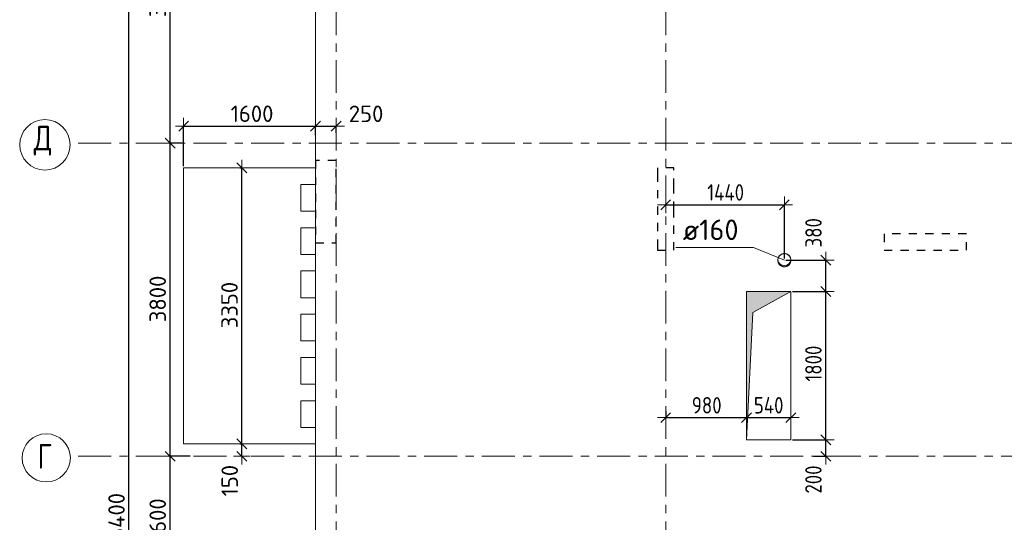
# Model space of a CAD drawing. Header units: metres. Extents: x -38 to 93, y -15 to 21.
# Tile 3 of 152: x -3 to 9, y 8 to 14. Entities that reach past the tile are written whole.
import ezdxf

# ---------------------------------------------------------------- set-up
doc = ezdxf.new("R2010")
doc.units = ezdxf.units.M
doc.header["$PDMODE"] = 65
for name, pattern in [('______11', [0.5, 0.4, -0.05, 0, -0.05]), ('______2', [0.135, 0.1, -0.035]), ('______5', [1.1, 0.8, -0.1, 0.1, -0.1])]:
    doc.linetypes.add(name, pattern=pattern)
for name, color, linetype, lineweight in [('XR$1$Осевая линия (1)', 7, '______5', 13), ('XR$1$Размерная линия (1)', 7, 'Continuous', 13), ('XR$3$Перекрытие (1)', 7, 'Continuous', 35), ('XR$5$Размерная линия (1)', 7, 'Continuous', 13), ('XR$5$Текст_ общее_1', 7, 'Continuous', 13)]:
    doc.layers.add(name, color=color, linetype=linetype, lineweight=lineweight)
doc.layers.add('XR$3$Макрос проема_ отверстия', color=7, linetype='Continuous', lineweight=13, true_color=0x2d2d2d)
doc.layers.add('XR$7$Стена_ бетон несущ.', color=7, linetype='Continuous', lineweight=70, true_color=0xb4b496)
doc.styles.add('ISOCPEUR', font='txt')
doc.dimstyles.new('DIMSTYLE_2', dxfattribs={"dimtxt": 0.2, "dimasz": 0.2, "dimexe": 0, "dimexo": 0, "dimgap": 0.1, "dimtad": 2, "dimdec": 0, "dimlfac": 1000, "dimrnd": 5, "dimzin": 12, "dimdsep": 46, "dimtxsty": 'ISOCPEUR', "dimblk1": 'ALL_ML_STRICH', "dimblk2": 'ALL_ML_STRICH', "dimsah": 1, "dimcen": 0, "dimclrd": 7, "dimclre": 256, "dimclrt": 7, "dimadec": 0, "dimazin": 0, "dimtfac": 1, "dimtdec": 0, "dimtix": 1, "dimtmove": 2, "dimatfit": 3, "dimfxl": 0, "dimtzin": 0, "dimlwd": 0, "dimlwe": -3, "dimarcsym": 0})
doc.dimstyles.new('DIMSTYLE_3', dxfattribs={"dimtxt": 0.2, "dimasz": 0.2, "dimexe": 0, "dimexo": 0, "dimgap": 0.1, "dimtad": 2, "dimdec": 0, "dimlfac": 1000, "dimrnd": 5, "dimzin": 12, "dimdsep": 46, "dimtxsty": 'ISOCPEUR', "dimblk1": 'ALL_ML_STRICH', "dimblk2": 'ALL_ML_STRICH', "dimsah": 1, "dimcen": 0, "dimclrd": 7, "dimclre": 256, "dimclrt": 7, "dimadec": 0, "dimazin": 0, "dimtfac": 1, "dimtdec": 0, "dimtix": 1, "dimtmove": 2, "dimatfit": 3, "dimfxl": 0, "dimtzin": 0, "dimlwd": 0, "dimlwe": -3, "dimarcsym": 0})
doc.dimstyles.new('DIMSTYLE_33', dxfattribs={"dimtxt": 0.2, "dimasz": 0.2, "dimexe": 0, "dimexo": 0, "dimgap": 0.1, "dimtad": 2, "dimdec": 0, "dimlfac": 1000, "dimrnd": 5, "dimzin": 12, "dimdsep": 46, "dimtxsty": 'ISOCPEUR', "dimblk1": 'ALL_ML_STRICH', "dimblk2": 'ALL_ML_STRICH', "dimsah": 1, "dimcen": 0, "dimclrd": 7, "dimclre": 256, "dimclrt": 7, "dimadec": 0, "dimazin": 0, "dimtfac": 1, "dimtdec": 0, "dimtix": 1, "dimtmove": 2, "dimatfit": 3, "dimfxl": 0, "dimtvp": 1.2, "dimtzin": 0, "dimlwd": 0, "dimlwe": -3, "dimarcsym": 0})

# ---------------------------------------------------------------- blocks, each defined once
blk = doc.blocks.new('ALL_ML_STRICH')
at = {"color": 0, "linetype": 'ByBlock', "lineweight": -2}
for p, q in [((-1, 0), (0.5, 0)), ((-0.3, -0.3), (0.3, 0.3)), ((0, -0.5), (0, 0.5))]:
    blk.add_line(p, q, dxfattribs=at)
blk = doc.blocks.new('*D4')
at = {"layer": 'DEFPOINTS', "color": 7, "linetype": 'Continuous', "lineweight": 13, "transparency": 33554687}
for p in [(-1.699, 16.4), (-2.294, 0), (-2.015, 0)]:
    blk.add_point(p, dxfattribs=at)
at = {"layer": 'XR$1$Размерная линия (1)', "color": 9, "linetype": 'Continuous', "lineweight": -2, "true_color": 0xc7c7c7, "transparency": 33554687}
for p, q in [((-1.719, 16.4), (-2.015, 16.4)), ((-2.274, 0), (-2.015, 0))]:
    blk.add_line(p, q, dxfattribs=at)
at = {"layer": 'XR$1$Размерная линия (1)', "color": 7, "linetype": 'Continuous', "lineweight": -2, "transparency": 33554687}
blk.add_line((-2.015, 0), (-2.015, 16.4), dxfattribs=at)
at = {"layer": 'XR$1$Размерная линия (1)', "color": 7, "linetype": 'Continuous', "lineweight": 13, "transparency": 33554687, "xscale": 0.2, "yscale": 0.2, "zscale": 0.2}
for p, rotation in [((-2.015, 16.4), 90), ((-2.015, 0), 270)]:
    blk.add_blockref('ALL_ML_STRICH', p, dxfattribs=dict(at, rotation=rotation))
at = {"layer": 'XR$1$Размерная линия (1)', "color": 7, "linetype": 'Continuous', "lineweight": 13, "transparency": 33554687, "insert": (-2.165, 8.22), "char_height": 0.2, "width": 1, "attachment_point": 5, "rotation": 90, "style": 'ISOCPEUR'}
blk.add_mtext('\\A1;{16400}', dxfattribs=at)
blk = doc.blocks.new('*D7')
at = {"layer": 'DEFPOINTS', "color": 7, "linetype": 'Continuous', "lineweight": 13, "transparency": 33554687}
for p in [(-1.253, 9), (-1.515, 7.4), (-1.172, 7.4)]:
    blk.add_point(p, dxfattribs=at)
at = {"layer": 'XR$1$Размерная линия (1)', "color": 9, "linetype": 'Continuous', "lineweight": -2, "true_color": 0xc7c7c7, "transparency": 33554687}
for p, q in [((-1.273, 9), (-1.515, 9)), ((-1.192, 7.4), (-1.515, 7.4))]:
    blk.add_line(p, q, dxfattribs=at)
at = {"layer": 'XR$1$Размерная линия (1)', "color": 7, "linetype": 'Continuous', "lineweight": -2, "transparency": 33554687}
blk.add_line((-1.515, 7.4), (-1.515, 9), dxfattribs=at)
at = {"layer": 'XR$1$Размерная линия (1)', "color": 7, "linetype": 'Continuous', "lineweight": 13, "transparency": 33554687, "xscale": 0.2, "yscale": 0.2, "zscale": 0.2}
for p, rotation in [((-1.515, 9), 90), ((-1.515, 7.4), 270)]:
    blk.add_blockref('ALL_ML_STRICH', p, dxfattribs=dict(at, rotation=rotation))
at = {"layer": 'XR$1$Размерная линия (1)', "color": 7, "linetype": 'Continuous', "lineweight": 13, "transparency": 33554687, "insert": (-1.665, 8.23), "char_height": 0.2, "width": 0.8, "attachment_point": 5, "rotation": 90, "style": 'ISOCPEUR'}
blk.add_mtext('\\A1;{1600}', dxfattribs=at)
blk = doc.blocks.new('*D8')
at = {"layer": 'DEFPOINTS', "color": 7, "linetype": 'Continuous', "lineweight": 13, "transparency": 33554687}
for p in [(-1.347, 12.8), (-1.515, 9), (-1.253, 9)]:
    blk.add_point(p, dxfattribs=at)
at = {"layer": 'XR$1$Размерная линия (1)', "color": 9, "linetype": 'Continuous', "lineweight": -2, "true_color": 0xc7c7c7, "transparency": 33554687}
for p, q in [((-1.367, 12.8), (-1.515, 12.8)), ((-1.273, 9), (-1.515, 9))]:
    blk.add_line(p, q, dxfattribs=at)
at = {"layer": 'XR$1$Размерная линия (1)', "color": 7, "linetype": 'Continuous', "lineweight": -2, "transparency": 33554687}
blk.add_line((-1.515, 9), (-1.515, 12.8), dxfattribs=at)
at = {"layer": 'XR$1$Размерная линия (1)', "color": 7, "linetype": 'Continuous', "lineweight": 13, "transparency": 33554687, "xscale": 0.2, "yscale": 0.2, "zscale": 0.2}
for p, rotation in [((-1.515, 12.8), 90), ((-1.515, 9), 270)]:
    blk.add_blockref('ALL_ML_STRICH', p, dxfattribs=dict(at, rotation=rotation))
at = {"layer": 'XR$1$Размерная линия (1)', "color": 7, "linetype": 'Continuous', "lineweight": 13, "transparency": 33554687, "insert": (-1.665, 10.91), "char_height": 0.2, "width": 0.8, "attachment_point": 5, "rotation": 90, "style": 'ISOCPEUR'}
blk.add_mtext('\\A1;{3800}', dxfattribs=at)
blk = doc.blocks.new('*D9')
at = {"layer": 'DEFPOINTS', "color": 7, "linetype": 'Continuous', "lineweight": 13, "transparency": 33554687}
for p in [(-1.26, 16.4), (-1.515, 12.8), (-1.347, 12.8)]:
    blk.add_point(p, dxfattribs=at)
at = {"layer": 'XR$1$Размерная линия (1)', "color": 9, "linetype": 'Continuous', "lineweight": -2, "true_color": 0xc7c7c7, "transparency": 33554687}
for p, q in [((-1.28, 16.4), (-1.515, 16.4)), ((-1.367, 12.8), (-1.515, 12.8))]:
    blk.add_line(p, q, dxfattribs=at)
at = {"layer": 'XR$1$Размерная линия (1)', "color": 7, "linetype": 'Continuous', "lineweight": -2, "transparency": 33554687}
blk.add_line((-1.515, 12.8), (-1.515, 16.4), dxfattribs=at)
at = {"layer": 'XR$1$Размерная линия (1)', "color": 7, "linetype": 'Continuous', "lineweight": 13, "transparency": 33554687, "xscale": 0.2, "yscale": 0.2, "zscale": 0.2}
for p, rotation in [((-1.515, 16.4), 90), ((-1.515, 12.8), 270)]:
    blk.add_blockref('ALL_ML_STRICH', p, dxfattribs=dict(at, rotation=rotation))
at = {"layer": 'XR$1$Размерная линия (1)', "color": 7, "linetype": 'Continuous', "lineweight": 13, "transparency": 33554687, "insert": (-1.665, 14.61), "char_height": 0.2, "width": 0.8, "attachment_point": 5, "rotation": 90, "style": 'ISOCPEUR'}
blk.add_mtext('\\A1;{3600}', dxfattribs=at)
blk = doc.blocks.new('NSY1')
at = {"color": 0, "linetype": 'ByBlock', "lineweight": -2}
for p, q in [((-0.01, 0.01), (0.01, 0.01)), ((-0.01, -0.01), (-0.01, 0.01)), ((-0.01, -0.01), (-0.01, 0.01)), ((-0.01, 0.01), (0.01, 0.01)), ((-0.01, 0.01), (0.01, 0.01)), ((0.01, 0.01), (-0.01, 0.01)), ((-0.01, 0.01), (-0.01, 0.01)), ((-0.01, 0.01), (-0.01, -0.01)), ((0.01, 0.01), (-0.01, 0.01)), ((0, 0), (0, 0)), ((0, 0), (0, 0)), ((0, 0), (0, 0)), ((0, 0), (0, 0)), ((0, 0), (0, 0)), ((0, 0), (0, 0)), ((0, 0), (0, 0)), ((0, 0), (0, 0)), ((0, 0), (0, 0)), ((0, 0), (0, 0)), ((0, 0), (0, 0)), ((0, 0), (0, 0)), ((0, 0), (0, 0)), ((0, 0), (0, 0)), ((0, 0), (0, 0)), ((0, 0), (0, 0)), ((0, 0), (0, 0)), ((0, 0), (0, 0)), ((0, 0), (0, 0)), ((0, 0), (0, 0)), ((0, 0), (0, 0)), ((0, 0), (0, 0)), ((0, 0), (0, 0)), ((0.01, 0.01), (0.01, -0.01)), ((0.01, 0.01), (0.01, -0.01)), ((0.01, 0.01), (0.01, 0.01)), ((0.01, -0.01), (0.01, 0.01)), ((0.01, -0.01), (-0.01, -0.01)), ((0.01, -0.01), (-0.01, -0.01)), ((-0.01, -0.01), (0.01, -0.01)), ((0, 0), (0, 0)), ((0, 0), (0, 0)), ((0, 0), (0, 0)), ((0, 0), (0, 0)), ((0, 0), (0, 0))]:
    blk.add_line(p, q, dxfattribs=at)
blk = doc.blocks.new('Отображение проема (2)', base_point=(-1.002, -49.786))
at = {"layer": 'XR$3$Макрос проема_ отверстия', "true_color": 0x000000, "transparency": 33554687}
blk.add_hatch(color=18, dxfattribs=at).paths.add_polyline_path([(-0.967, -49.384), (-1.002, -49.383), (-1.072, -49.389), (-1.139, -49.407), (-1.203, -49.437), (-1.261, -49.477), (-1.31, -49.527), (-1.351, -49.585), (-1.381, -49.648), (-1.399, -49.716), (-1.405, -49.786), (-1.399, -49.856), (-1.381, -49.924), (-1.351, -49.988), (-1.31, -50.045), (-1.261, -50.095), (-1.203, -50.135), (-1.139, -50.165), (-1.072, -50.183), (-1.002, -50.189), (-0.967, -50.188), (-1.032, -50.177), (-1.095, -50.155), (-1.153, -50.123), (-1.205, -50.082), (-1.25, -50.033), (-1.287, -49.978), (-1.313, -49.917), (-1.329, -49.852), (-1.335, -49.786), (-1.329, -49.72), (-1.313, -49.656), (-1.287, -49.595), (-1.25, -49.539), (-1.205, -49.49), (-1.153, -49.449), (-1.095, -49.417), (-1.032, -49.396)])
at = {"layer": 'XR$3$Макрос проема_ отверстия', "transparency": 33554687}
blk.add_circle((-1.002, -49.786), 0.403, dxfattribs=at)
blk.add_arc((-0.932, -49.786), 0.403, 94.97844, 265.02156, dxfattribs=at)
blk = doc.blocks.new('Отображение проема', base_point=(-1.1579, -49.3094))
at = {"layer": 'XR$3$Макрос проема_ отверстия', "true_color": 0x000000, "transparency": 33554687}
blk.add_hatch(color=18, dxfattribs=at).paths.add_polyline_path([(-1.1579, -50.1094), (-1.0448, -49.4225), (-0.3579, -49.3094), (-1.1579, -49.3094)])
at = {"layer": 'XR$3$Макрос проема_ отверстия', "transparency": 33554687}
for p, q in [((-1.1579, -50.1094), (-1.1579, -49.3094)), ((-1.1579, -49.3094), (-0.3579, -49.3094)), ((-1.0448, -49.4225), (-0.3579, -49.3094)), ((-1.1579, -50.1094), (-1.0448, -49.4225))]:
    blk.add_line(p, q, dxfattribs=at)
blk = doc.blocks.new('*D453')
at = {"layer": 'DEFPOINTS', "color": 7, "linetype": 'Continuous', "lineweight": 13, "transparency": 33554687}
for p in [(-0.687, 9.15), (-0.644, 9), (-0.644, 9)]:
    blk.add_point(p, dxfattribs=at)
at = {"layer": 'XR$5$Размерная линия (1)', "color": 9, "linetype": 'Continuous', "lineweight": -2, "true_color": 0xc7c7c7, "transparency": 33554687}
for p, q in [((-0.667, 9.15), (-0.644, 9.15)), ((-0.644, 9), (-0.644, 9))]:
    blk.add_line(p, q, dxfattribs=at)
at = {"layer": 'XR$5$Размерная линия (1)', "color": 7, "linetype": 'Continuous', "lineweight": -2, "transparency": 33554687}
blk.add_line((-0.644, 9), (-0.644, 9.15), dxfattribs=at)
at = {"layer": 'XR$5$Размерная линия (1)', "color": 7, "linetype": 'Continuous', "lineweight": 13, "transparency": 33554687, "xscale": 0.2, "yscale": 0.2, "zscale": 0.2}
for p, rotation in [((-0.644, 9.15), 90), ((-0.644, 9), 270)]:
    blk.add_blockref('ALL_ML_STRICH', p, dxfattribs=dict(at, rotation=rotation))
at = {"layer": 'XR$5$Размерная линия (1)', "color": 7, "linetype": 'Continuous', "lineweight": 13, "transparency": 33554687, "insert": (-0.791, 8.704), "char_height": 0.2, "width": 0.6, "attachment_point": 5, "rotation": 90, "style": 'ISOCPEUR'}
blk.add_mtext('\\A1;{150}', dxfattribs=at)
blk = doc.blocks.new('*D454')
at = {"layer": 'DEFPOINTS', "color": 7, "linetype": 'Continuous', "lineweight": 13, "transparency": 33554687}
for p in [(-0.687, 12.5), (-0.687, 9.15), (-0.644, 9.15)]:
    blk.add_point(p, dxfattribs=at)
at = {"layer": 'XR$5$Размерная линия (1)', "color": 9, "linetype": 'Continuous', "lineweight": -2, "true_color": 0xc7c7c7, "transparency": 33554687}
for p, q in [((-0.667, 12.5), (-0.644, 12.5)), ((-0.667, 9.15), (-0.644, 9.15))]:
    blk.add_line(p, q, dxfattribs=at)
at = {"layer": 'XR$5$Размерная линия (1)', "color": 7, "linetype": 'Continuous', "lineweight": -2, "transparency": 33554687}
blk.add_line((-0.644, 9.15), (-0.644, 12.5), dxfattribs=at)
at = {"layer": 'XR$5$Размерная линия (1)', "color": 7, "linetype": 'Continuous', "lineweight": 13, "transparency": 33554687, "xscale": 0.2, "yscale": 0.2, "zscale": 0.2}
for p, rotation in [((-0.644, 12.5), 90), ((-0.644, 9.15), 270)]:
    blk.add_blockref('ALL_ML_STRICH', p, dxfattribs=dict(at, rotation=rotation))
at = {"layer": 'XR$5$Размерная линия (1)', "color": 7, "linetype": 'Continuous', "lineweight": 13, "transparency": 33554687, "insert": (-0.794, 10.835), "char_height": 0.2, "width": 0.8, "attachment_point": 5, "rotation": 90, "style": 'ISOCPEUR'}
blk.add_mtext('\\A1;{3350}', dxfattribs=at)
blk = doc.blocks.new('*D455')
at = {"layer": 'DEFPOINTS', "color": 7, "linetype": 'Continuous', "lineweight": 13, "transparency": 33554687}
for p in [(-1.35, 13.008), (0.25, 12.919), (-1.35, 12.5)]:
    blk.add_point(p, dxfattribs=at)
at = {"layer": 'XR$5$Размерная линия (1)', "color": 9, "linetype": 'Continuous', "lineweight": -2, "true_color": 0xc7c7c7, "transparency": 33554687}
for p, q in [((-1.35, 12.52), (-1.35, 13.008)), ((0.25, 12.899), (0.25, 13.008))]:
    blk.add_line(p, q, dxfattribs=at)
at = {"layer": 'XR$5$Размерная линия (1)', "color": 7, "linetype": 'Continuous', "lineweight": -2, "transparency": 33554687}
blk.add_line((-1.35, 13.008), (0.25, 13.008), dxfattribs=at)
at = {"layer": 'XR$5$Размерная линия (1)', "color": 7, "linetype": 'Continuous', "lineweight": 13, "transparency": 33554687, "xscale": 0.2, "yscale": 0.2, "zscale": 0.2, "rotation": 180}
blk.add_blockref('ALL_ML_STRICH', (-1.35, 13.008), dxfattribs=at)
at = {"layer": 'XR$5$Размерная линия (1)', "color": 7, "linetype": 'Continuous', "lineweight": 13, "transparency": 33554687, "xscale": 0.2, "yscale": 0.2, "zscale": 0.2}
blk.add_blockref('ALL_ML_STRICH', (0.25, 13.008), dxfattribs=at)
at = {"layer": 'XR$5$Размерная линия (1)', "color": 7, "linetype": 'Continuous', "lineweight": 13, "transparency": 33554687, "insert": (-0.52, 13.158), "char_height": 0.2, "width": 0.8, "attachment_point": 5, "style": 'ISOCPEUR'}
blk.add_mtext('\\A1;{1600}', dxfattribs=at)
blk = doc.blocks.new('*D456')
at = {"layer": 'DEFPOINTS', "color": 7, "linetype": 'Continuous', "lineweight": 13, "transparency": 33554687}
for p in [(0.25, 13.008), (0.25, 12.919), (0.5, 12.947)]:
    blk.add_point(p, dxfattribs=at)
at = {"layer": 'XR$5$Размерная линия (1)', "color": 9, "linetype": 'Continuous', "lineweight": -2, "true_color": 0xc7c7c7, "transparency": 33554687}
for p, q in [((0.25, 12.899), (0.25, 13.008)), ((0.5, 12.927), (0.5, 13.008))]:
    blk.add_line(p, q, dxfattribs=at)
at = {"layer": 'XR$5$Размерная линия (1)', "color": 7, "linetype": 'Continuous', "lineweight": -2, "transparency": 33554687}
blk.add_line((0.25, 13.008), (0.5, 13.008), dxfattribs=at)
at = {"layer": 'XR$5$Размерная линия (1)', "color": 7, "linetype": 'Continuous', "lineweight": 13, "transparency": 33554687, "xscale": 0.2, "yscale": 0.2, "zscale": 0.2, "rotation": 180}
blk.add_blockref('ALL_ML_STRICH', (0.25, 13.008), dxfattribs=at)
at = {"layer": 'XR$5$Размерная линия (1)', "color": 7, "linetype": 'Continuous', "lineweight": 13, "transparency": 33554687, "xscale": 0.2, "yscale": 0.2, "zscale": 0.2}
blk.add_blockref('ALL_ML_STRICH', (0.5, 13.008), dxfattribs=at)
at = {"layer": 'XR$5$Размерная линия (1)', "color": 7, "linetype": 'Continuous', "lineweight": 13, "transparency": 33554687, "insert": (0.864, 13.157), "char_height": 0.2, "width": 0.6, "attachment_point": 5, "style": 'ISOCPEUR'}
blk.add_mtext('\\A1;{250}', dxfattribs=at)
blk = doc.blocks.new('*D521')
at = {"layer": 'DEFPOINTS', "color": 7, "linetype": 'Continuous', "lineweight": 13, "transparency": 33554687}
for p in [(4.5, 12.053), (4.5, 12.035), (5.94, 11.38)]:
    blk.add_point(p, dxfattribs=at)
at = {"layer": 'XR$5$Размерная линия (1)', "color": 9, "linetype": 'Continuous', "lineweight": -2, "true_color": 0xc7c7c7, "transparency": 33554687}
for p, q in [((4.5, 12.053), (4.5, 12.053)), ((5.94, 11.4), (5.94, 12.053))]:
    blk.add_line(p, q, dxfattribs=at)
at = {"layer": 'XR$5$Размерная линия (1)', "color": 7, "linetype": 'Continuous', "lineweight": -2, "transparency": 33554687}
blk.add_line((4.5, 12.053), (5.94, 12.053), dxfattribs=at)
at = {"layer": 'XR$5$Размерная линия (1)', "color": 7, "linetype": 'Continuous', "lineweight": 13, "transparency": 33554687, "xscale": 0.2, "yscale": 0.2, "zscale": 0.2, "rotation": 180}
blk.add_blockref('ALL_ML_STRICH', (4.5, 12.053), dxfattribs=at)
at = {"layer": 'XR$5$Размерная линия (1)', "color": 7, "linetype": 'Continuous', "lineweight": 13, "transparency": 33554687, "xscale": 0.2, "yscale": 0.2, "zscale": 0.2}
blk.add_blockref('ALL_ML_STRICH', (5.94, 12.053), dxfattribs=at)
at = {"layer": 'XR$5$Размерная линия (1)', "color": 7, "linetype": 'Continuous', "lineweight": 13, "transparency": 33554687, "insert": (5.228, 12.203), "char_height": 0.2, "width": 0.66667, "attachment_point": 5, "style": 'ISOCPEUR'}
blk.add_mtext('\\W0.83;\\A1;{1440}', dxfattribs=at)
blk = doc.blocks.new('*D522')
at = {"layer": 'DEFPOINTS', "color": 7, "linetype": 'Continuous', "lineweight": 13, "transparency": 33554687}
for p in [(4.5, 9.568), (4.5, 9.469), (5.48, 9.477)]:
    blk.add_point(p, dxfattribs=at)
at = {"layer": 'XR$5$Размерная линия (1)', "color": 9, "linetype": 'Continuous', "lineweight": -2, "true_color": 0xc7c7c7, "transparency": 33554687}
for p, q in [((4.5, 9.548), (4.5, 9.469)), ((5.48, 9.469), (5.48, 9.469))]:
    blk.add_line(p, q, dxfattribs=at)
at = {"layer": 'XR$5$Размерная линия (1)', "color": 7, "linetype": 'Continuous', "lineweight": -2, "transparency": 33554687}
blk.add_line((4.5, 9.469), (5.48, 9.469), dxfattribs=at)
at = {"layer": 'XR$5$Размерная линия (1)', "color": 7, "linetype": 'Continuous', "lineweight": 13, "transparency": 33554687, "xscale": 0.2, "yscale": 0.2, "zscale": 0.2, "rotation": 180}
blk.add_blockref('ALL_ML_STRICH', (4.5, 9.469), dxfattribs=at)
at = {"layer": 'XR$5$Размерная линия (1)', "color": 7, "linetype": 'Continuous', "lineweight": 13, "transparency": 33554687, "xscale": 0.2, "yscale": 0.2, "zscale": 0.2}
blk.add_blockref('ALL_ML_STRICH', (5.48, 9.469), dxfattribs=at)
at = {"layer": 'XR$5$Размерная линия (1)', "color": 7, "linetype": 'Continuous', "lineweight": 13, "transparency": 33554687, "insert": (4.998, 9.619), "char_height": 0.2, "width": 0.5, "attachment_point": 5, "style": 'ISOCPEUR'}
blk.add_mtext('\\W0.83;\\A1;{980}', dxfattribs=at)
blk = doc.blocks.new('*D523')
at = {"layer": 'DEFPOINTS', "color": 7, "linetype": 'Continuous', "lineweight": 13, "transparency": 33554687}
for p in [(5.48, 9.477), (5.48, 9.469), (6.02, 9.444)]:
    blk.add_point(p, dxfattribs=at)
at = {"layer": 'XR$5$Размерная линия (1)', "color": 9, "linetype": 'Continuous', "lineweight": -2, "true_color": 0xc7c7c7, "transparency": 33554687}
for p, q in [((5.48, 9.469), (5.48, 9.469)), ((6.02, 9.464), (6.02, 9.469))]:
    blk.add_line(p, q, dxfattribs=at)
at = {"layer": 'XR$5$Размерная линия (1)', "color": 7, "linetype": 'Continuous', "lineweight": -2, "transparency": 33554687}
blk.add_line((5.48, 9.469), (6.02, 9.469), dxfattribs=at)
at = {"layer": 'XR$5$Размерная линия (1)', "color": 7, "linetype": 'Continuous', "lineweight": 13, "transparency": 33554687, "xscale": 0.2, "yscale": 0.2, "zscale": 0.2, "rotation": 180}
blk.add_blockref('ALL_ML_STRICH', (5.48, 9.469), dxfattribs=at)
at = {"layer": 'XR$5$Размерная линия (1)', "color": 7, "linetype": 'Continuous', "lineweight": 13, "transparency": 33554687, "xscale": 0.2, "yscale": 0.2, "zscale": 0.2}
blk.add_blockref('ALL_ML_STRICH', (6.02, 9.469), dxfattribs=at)
at = {"layer": 'XR$5$Размерная линия (1)', "color": 7, "linetype": 'Continuous', "lineweight": 13, "transparency": 33554687, "insert": (5.75, 9.619), "char_height": 0.2, "width": 0.5, "attachment_point": 5, "style": 'ISOCPEUR'}
blk.add_mtext('\\W0.83;\\A1;{540}', dxfattribs=at)
blk = doc.blocks.new('*D524')
at = {"layer": 'DEFPOINTS', "color": 7, "linetype": 'Continuous', "lineweight": 13, "transparency": 33554687}
for p in [(6.021, 9.2), (6.274, 9), (6.443, 9)]:
    blk.add_point(p, dxfattribs=at)
at = {"layer": 'XR$5$Размерная линия (1)', "color": 9, "linetype": 'Continuous', "lineweight": -2, "true_color": 0xc7c7c7, "transparency": 33554687}
for p, q in [((6.041, 9.2), (6.443, 9.2)), ((6.294, 9), (6.443, 9))]:
    blk.add_line(p, q, dxfattribs=at)
at = {"layer": 'XR$5$Размерная линия (1)', "color": 7, "linetype": 'Continuous', "lineweight": -2, "transparency": 33554687}
blk.add_line((6.443, 9), (6.443, 9.2), dxfattribs=at)
at = {"layer": 'XR$5$Размерная линия (1)', "color": 7, "linetype": 'Continuous', "lineweight": 13, "transparency": 33554687, "xscale": 0.2, "yscale": 0.2, "zscale": 0.2}
for p, rotation in [((6.443, 9.2), 90), ((6.443, 9), 270)]:
    blk.add_blockref('ALL_ML_STRICH', p, dxfattribs=dict(at, rotation=rotation))
at = {"layer": 'XR$5$Размерная линия (1)', "color": 7, "linetype": 'Continuous', "lineweight": 13, "transparency": 33554687, "insert": (6.293, 8.718), "char_height": 0.2, "width": 0.5, "attachment_point": 5, "rotation": 90, "style": 'ISOCPEUR'}
blk.add_mtext('\\W0.83;\\A1;{200}', dxfattribs=at)
blk = doc.blocks.new('*D525')
at = {"layer": 'DEFPOINTS', "color": 7, "linetype": 'Continuous', "lineweight": 13, "transparency": 33554687}
for p in [(6.021, 11), (6.021, 9.2), (6.443, 9.2)]:
    blk.add_point(p, dxfattribs=at)
at = {"layer": 'XR$5$Размерная линия (1)', "color": 9, "linetype": 'Continuous', "lineweight": -2, "true_color": 0xc7c7c7, "transparency": 33554687}
for p, q in [((6.041, 11), (6.443, 11)), ((6.041, 9.2), (6.443, 9.2))]:
    blk.add_line(p, q, dxfattribs=at)
at = {"layer": 'XR$5$Размерная линия (1)', "color": 7, "linetype": 'Continuous', "lineweight": -2, "transparency": 33554687}
blk.add_line((6.443, 9.2), (6.443, 11), dxfattribs=at)
at = {"layer": 'XR$5$Размерная линия (1)', "color": 7, "linetype": 'Continuous', "lineweight": 13, "transparency": 33554687, "xscale": 0.2, "yscale": 0.2, "zscale": 0.2}
for p, rotation in [((6.443, 11), 90), ((6.443, 9.2), 270)]:
    blk.add_blockref('ALL_ML_STRICH', p, dxfattribs=dict(at, rotation=rotation))
at = {"layer": 'XR$5$Размерная линия (1)', "color": 7, "linetype": 'Continuous', "lineweight": 13, "transparency": 33554687, "insert": (6.293, 10.125), "char_height": 0.2, "width": 0.66667, "attachment_point": 5, "rotation": 90, "style": 'ISOCPEUR'}
blk.add_mtext('\\W0.83;\\A1;{1800}', dxfattribs=at)
blk = doc.blocks.new('*D526')
at = {"layer": 'DEFPOINTS', "color": 7, "linetype": 'Continuous', "lineweight": 13, "transparency": 33554687}
for p in [(5.94, 11.38), (6.021, 11), (6.443, 11)]:
    blk.add_point(p, dxfattribs=at)
at = {"layer": 'XR$5$Размерная линия (1)', "color": 9, "linetype": 'Continuous', "lineweight": -2, "true_color": 0xc7c7c7, "transparency": 33554687}
for p, q in [((5.96, 11.38), (6.443, 11.38)), ((6.041, 11), (6.443, 11))]:
    blk.add_line(p, q, dxfattribs=at)
at = {"layer": 'XR$5$Размерная линия (1)', "color": 7, "linetype": 'Continuous', "lineweight": -2, "transparency": 33554687}
blk.add_line((6.443, 11), (6.443, 11.38), dxfattribs=at)
at = {"layer": 'XR$5$Размерная линия (1)', "color": 7, "linetype": 'Continuous', "lineweight": 13, "transparency": 33554687, "xscale": 0.2, "yscale": 0.2, "zscale": 0.2}
for p, rotation in [((6.443, 11.38), 90), ((6.443, 11), 270)]:
    blk.add_blockref('ALL_ML_STRICH', p, dxfattribs=dict(at, rotation=rotation))
at = {"layer": 'XR$5$Размерная линия (1)', "color": 7, "linetype": 'Continuous', "lineweight": 13, "transparency": 33554687, "insert": (6.294, 11.713), "char_height": 0.2, "width": 0.5, "attachment_point": 5, "rotation": 90, "style": 'ISOCPEUR'}
blk.add_mtext('\\W0.83;\\A1;{380}', dxfattribs=at)

msp = doc.modelspace()

# ---------------------------------------------------------------- linework, layer by layer
at = {"color": 7, "linetype": 'Continuous', "lineweight": 13, "transparency": 33554687}
msp.add_lwpolyline([(5.9402, 11.38), (5.5646, 11.5327), (4.6246, 11.5327)], dxfattribs=at)
at = {"layer": 'XR$1$Осевая линия (1)', "color": 253, "linetype": '______11', "lineweight": 13, "true_color": 0xa0a0a0, "transparency": 33554687}
for p, q in [((0.5, -3.39), (0.5, 19.78)), ((4.5, -3.39), (4.5, 19.78)), ((-2.63, 12.8), (62.6, 12.8)), ((-2.63, 9), (62.6, 9))]:
    msp.add_line(p, q, dxfattribs=at)
at = {"layer": 'XR$1$Осевая линия (1)', "color": 7, "linetype": 'Continuous', "lineweight": 13, "transparency": 33554687}
for centre, radius in [((-3.0342, 12.7805), 0.3058), ((-3.0176, 8.9805), 0.2924)]:
    msp.add_circle(centre, radius, dxfattribs=at)
at = {"layer": 'XR$3$Перекрытие (1)', "color": 7, "linetype": 'Continuous', "lineweight": 13, "transparency": 33554687}
for p, q in [((0.25, 16.65), (0.25, -0.25)), ((-1.35, 12.5), (-1.35, 9.15)), ((0.0698, 12.5), (-1.35, 12.5)), ((0.2498, 12.5), (0.0698, 12.5)), ((0.2498, 12.3), (0.2498, 12.5)), ((0.07, 11.975), (0.07, 12.3)), ((0.07, 12.3), (0.2498, 12.3)), ((0.2498, 11.975), (0.07, 11.975)), ((0.2498, 11.775), (0.2498, 11.975)), ((0.07, 11.45), (0.07, 11.775)), ((0.07, 11.775), (0.2498, 11.775)), ((0.2498, 11.45), (0.07, 11.45)), ((0.2498, 11.25), (0.2498, 11.45)), ((5.8684, 11.4166), (5.8606, 11.3926)), ((5.8606, 11.3926), (5.8606, 11.3674)), ((5.8606, 11.3674), (5.8684, 11.3434)), ((5.8832, 11.437), (5.8684, 11.4166)), ((5.9036, 11.4519), (5.8832, 11.437)), ((5.9276, 11.4597), (5.9036, 11.4519)), ((5.9529, 11.4597), (5.9276, 11.4597)), ((5.9769, 11.4519), (5.9529, 11.4597)), ((5.9973, 11.437), (5.9769, 11.4519)), ((6.0121, 11.4166), (5.9973, 11.437)), ((6.0199, 11.3926), (6.0121, 11.4166)), ((6.0121, 11.3434), (6.0199, 11.3674)), ((6.0199, 11.3674), (6.0199, 11.3926)), ((0.07, 10.925), (0.07, 11.25)), ((0.07, 11.25), (0.2498, 11.25)), ((5.8684, 11.3434), (5.8832, 11.323)), ((5.8832, 11.323), (5.9036, 11.3081)), ((5.9036, 11.3081), (5.9276, 11.3003)), ((5.9276, 11.3003), (5.9529, 11.3003)), ((5.9529, 11.3003), (5.9769, 11.3081)), ((5.9769, 11.3081), (5.9973, 11.323)), ((5.9973, 11.323), (6.0121, 11.3434)), ((5.4806, 11.0005), (5.4802, 9.2005)), ((6.0206, 11.0005), (5.4806, 11.0005)), ((6.0202, 9.2005), (6.0206, 11.0005)), ((0.2498, 10.925), (0.07, 10.925)), ((0.2498, 10.725), (0.2498, 10.925)), ((0.07, 10.4), (0.07, 10.725)), ((0.07, 10.725), (0.2498, 10.725)), ((0.2498, 10.4), (0.07, 10.4)), ((0.2498, 10.2), (0.2498, 10.4)), ((0.07, 9.875), (0.07, 10.2)), ((0.07, 10.2), (0.2498, 10.2)), ((0.2498, 9.875), (0.07, 9.875)), ((0.2498, 9.675), (0.2498, 9.875)), ((0.07, 9.35), (0.07, 9.675)), ((0.07, 9.675), (0.2498, 9.675)), ((0.2498, 9.35), (0.07, 9.35)), ((0.2498, 9.15), (0.2498, 9.35)), ((-1.35, 9.15), (0.0698, 9.15)), ((0.0698, 9.15), (0.2498, 9.15)), ((5.4802, 9.2005), (6.0202, 9.2005))]:
    msp.add_line(p, q, dxfattribs=at)
at = {"layer": 'XR$7$Стена_ бетон несущ.', "color": 253, "linetype": '______2', "lineweight": -3, "true_color": 0xa0a0a0, "transparency": 33554687}
for p, q in [((0.5, 12.59), (0.25, 12.59)), ((0.25, 12.59), (0.25, 11.59)), ((0.5, 11.59), (0.5, 12.59)), ((4.6, 12.5), (4.4, 12.5)), ((4.4, 12.5), (4.4, 12.4319)), ((4.4, 12.4319), (4.4, 11.58)), ((4.6, 12.2716), (4.6, 12.5)), ((4.6, 12.1916), (4.6, 12.2716)), ((4.6, 11.9916), (4.6, 12.1916)), ((4.6, 11.9116), (4.6, 11.9916)), ((4.6, 11.7), (4.6, 11.9116)), ((4.6, 11.5), (4.6, 11.7)), ((8.1499, 11.7), (7.1499, 11.7)), ((7.1499, 11.7), (7.1499, 11.5)), ((8.1499, 11.5), (8.1499, 11.7)), ((0.25, 11.59), (0.5, 11.59)), ((4.4, 11.58), (4.4, 11.5)), ((4.4, 11.5), (4.6, 11.5)), ((7.1499, 11.5), (8.1499, 11.5))]:
    msp.add_line(p, q, dxfattribs=at)

# ---------------------------------------------------------------- block references
at = {"layer": 'XR$3$Макрос проема_ отверстия', "transparency": 33554687, "xscale": 0.1975376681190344, "yscale": 0.1975376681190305, "rotation": 90}
msp.add_blockref('Отображение проема (2)', (5.9402, 11.38), dxfattribs=at)
at = {"layer": 'XR$3$Макрос проема_ отверстия', "transparency": 33554687, "xscale": 0.6754394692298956, "yscale": 2.250000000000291}
msp.add_blockref('Отображение проема', (5.4802, 11.0005), dxfattribs=at)
at = {"layer": 'XR$3$Перекрытие (1)', "color": 7, "linetype": 'Continuous', "lineweight": 13, "transparency": 33554687, "xscale": 0.01999999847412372, "yscale": 0.01999999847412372, "zscale": 0.01999999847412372}
msp.add_blockref('NSY1', (5.9402, 11.38), dxfattribs=at)

# ---------------------------------------------------------------- texts
at = {"layer": 'XR$1$Осевая линия (1)', "color": 7, "linetype": 'Continuous', "lineweight": 13, "transparency": 33554687, "char_height": 0.3, "attachment_point": 7, "style": 'ISOCPEUR'}
for s, insert, width in [('\\W0.82;Д', (-3.1692, 12.65), 0.392646), ('\\W0.78;Г', (-3.1226, 8.85), 0.326407)]:
    msp.add_mtext(s, dxfattribs=dict(at, insert=insert, width=width))
at = {"layer": 'XR$5$Текст_ общее_1', "color": 7, "linetype": 'Continuous', "lineweight": 13, "transparency": 33554687, "insert": (4.7067, 11.7493), "char_height": 0.25, "width": 0.809375, "attachment_point": 4, "style": 'ISOCPEUR'}
msp.add_mtext('\\A1;{\\fISOCPEUR|i0|b0;\\H0.250000;\\W1.000000;\\C7;ø160}\\P', dxfattribs=at)

# ---------------------------------------------------------------- dimensions: what is measured, and where the dimension line sits
at = {"layer": 'XR$1$Размерная линия (1)', "color": 7, "linetype": 'Continuous', "lineweight": 13, "transparency": 33554687}
for base, p1, p2, dimstyle, picture, middle in [((-2.0153, 16.4), (-2.2738, 0), (-1.7186, 16.4), 'DIMSTYLE_2', '*D4', (-2.1653, 8.22)), ((-1.5153, 16.4), (-1.3672, 12.8), (-1.2805, 16.4), 'DIMSTYLE_3', '*D9', (-1.6653, 14.61)), ((-1.5153, 12.8), (-1.2732, 9), (-1.3672, 12.8), 'DIMSTYLE_3', '*D8', (-1.6653, 10.91)), ((-1.5153, 9), (-1.1919, 7.4), (-1.2732, 9), 'DIMSTYLE_3', '*D7', (-1.6653, 8.23))]:
    dim = msp.add_linear_dim(base=base, p1=p1, p2=p2, angle=90, dimstyle=dimstyle, override={"dimpost": '<>', "dimclrd": 7, "dimclre": 9, "dimclrt": 7, "dimlwd": 0, "dimlwe": 65533}, dxfattribs=at)
    dim.commit()
    dim.dimension.update_dxf_attribs({"geometry": picture, "text_midpoint": middle, "dimtype": 160})
at = {"layer": 'XR$5$Размерная линия (1)', "color": 7, "linetype": 'Continuous', "lineweight": 13, "transparency": 33554687}
for base, p1, p2, dimstyle, picture, middle in [((0.25, 13.0081), (-1.35, 12.52), (0.25, 12.8989), 'DIMSTYLE_3', '*D455', (-0.52, 13.1581)), ((0.5, 13.0081), (0.25, 12.8989), (0.5, 12.9266), 'DIMSTYLE_33', '*D456', (0.8638, 13.1572)), ((5.9402, 12.0525), (4.5, 12.0525), (5.9402, 11.4), 'DIMSTYLE_3', '*D521', (5.2285, 12.2025)), ((5.4802, 9.4692), (4.5, 9.548), (5.4802, 9.4692), 'DIMSTYLE_3', '*D522', (4.9985, 9.6192)), ((6.0203, 9.4692), (5.4802, 9.4692), (6.0203, 9.4645), 'DIMSTYLE_3', '*D523', (5.7503, 9.6192))]:
    dim = msp.add_linear_dim(base=base, p1=p1, p2=p2, dimstyle=dimstyle, override={"dimpost": '<>', "dimclrd": 7, "dimclre": 9, "dimclrt": 7, "dimlwd": 0, "dimlwe": 65533}, dxfattribs=at)
    dim.commit()
    dim.dimension.update_dxf_attribs({"geometry": picture, "text_midpoint": middle, "dimtype": 160})
for base, p1, p2, dimstyle, picture, middle in [((-0.6441, 12.5), (-0.6674, 9.15), (-0.6674, 12.5), 'DIMSTYLE_3', '*D454', (-0.7941, 10.835)), ((6.4428, 11.38), (6.0406, 11.0004), (5.9602, 11.38), 'DIMSTYLE_33', '*D526', (6.294, 11.7134)), ((6.4428, 11.0004), (6.0406, 9.2005), (6.0406, 11.0004), 'DIMSTYLE_3', '*D525', (6.2928, 10.1254)), ((-0.6441, 9.15), (-0.6441, 9), (-0.6674, 9.15), 'DIMSTYLE_33', '*D453', (-0.7911, 8.7041)), ((6.44284, 9.20046), (6.29428, 9), (6.04059, 9.20046), 'DIMSTYLE_33', '*D524', (6.29255, 8.71757))]:
    dim = msp.add_linear_dim(base=base, p1=p1, p2=p2, angle=90, dimstyle=dimstyle, override={"dimpost": '<>', "dimclrd": 7, "dimclre": 9, "dimclrt": 7, "dimlwd": 0, "dimlwe": 65533}, dxfattribs=at)
    dim.commit()
    dim.dimension.update_dxf_attribs({"geometry": picture, "text_midpoint": middle, "dimtype": 160})

doc.saveas('drawing.dxf')
